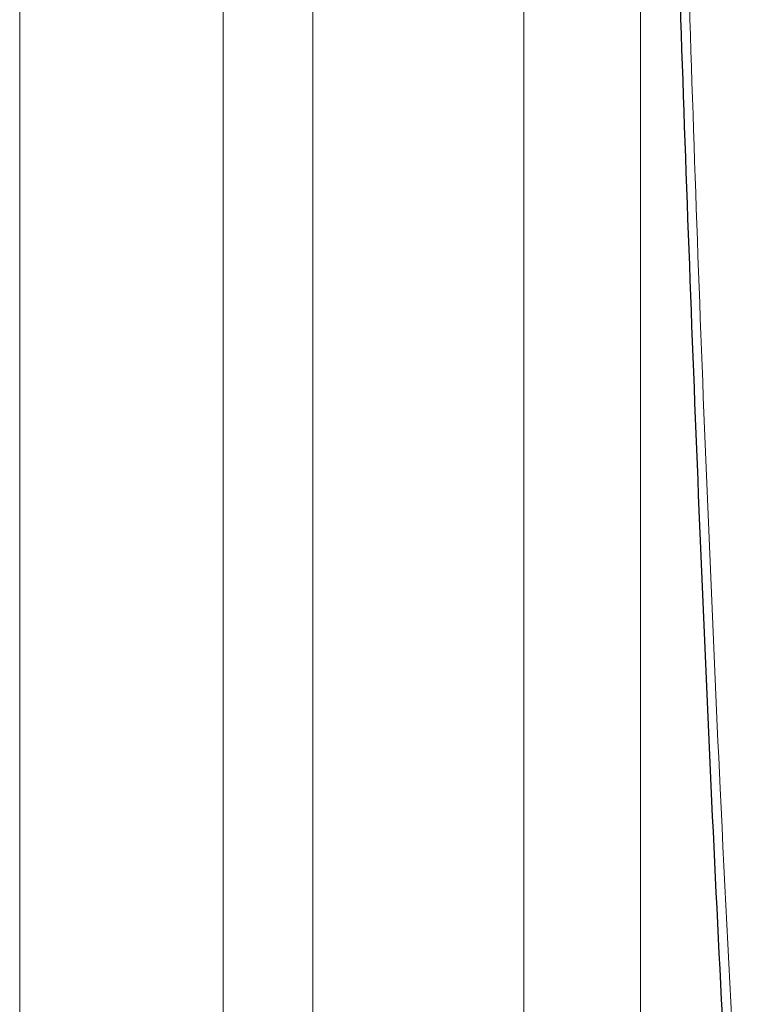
# Paper-space layout 'Blatt2' of a CAD drawing. Header units: millimetres. Extents: x 5 to 418, y 2 to 292.
# Tile 20 of 112: x 107.94 to 114.13, y 168.56 to 176.88. Entities that reach past the tile are written whole.
import ezdxf

# ---------------------------------------------------------------- set-up
doc = ezdxf.new("R2010")
doc.units = ezdxf.units.MM

psp = doc.layouts.new('Blatt2')

# ---------------------------------------------------------------- linework, layer by layer
at = {"color": 7, "linetype": 'Continuous', "lineweight": 18}
for p, q in [((110.418, 154.8871), (110.418, 195.5295)), ((107.9412, 154.4765), (107.9412, 195.2058)), ((109.6615, 195.1798), (109.6615, 154.4505)), ((112.2031, 194.5149), (112.2031, 154.8207)), ((113.1893, 165.6516), (113.1893, 183.4149))]:
    psp.add_line(p, q, dxfattribs=at)
at = {"color": 7, "linetype": 'Continuous', "lineweight": 25}
psp.add_open_spline([(113.3971, 181.6926), (113.4039, 181.353), (113.4388, 179.6134), (113.5364, 176.4965), (113.6928, 172.3439), (113.8648, 168.6019), (113.9989, 166.2547), (114.0549, 165.2739)], degree=3, knots=[0, 0, 0, 0, 0.0612246, 0.3135931, 0.5660969, 0.8186987, 1, 1, 1, 1], dxfattribs=at)
at = {"color": 7, "linetype": 'Continuous', "lineweight": 18}
psp.add_open_spline([(113.477, 181.5619), (113.4811, 181.3832), (113.5019, 180.4896), (113.6005, 176.7441), (113.793, 171.4335), (114.039, 166.8882), (114.1335, 165.1431)], degree=3, knots=[0, 0, 0, 0, 0.0322876, 0.1614382, 0.6780666, 1, 1, 1, 1], dxfattribs=at)

doc.saveas('drawing.dxf')
